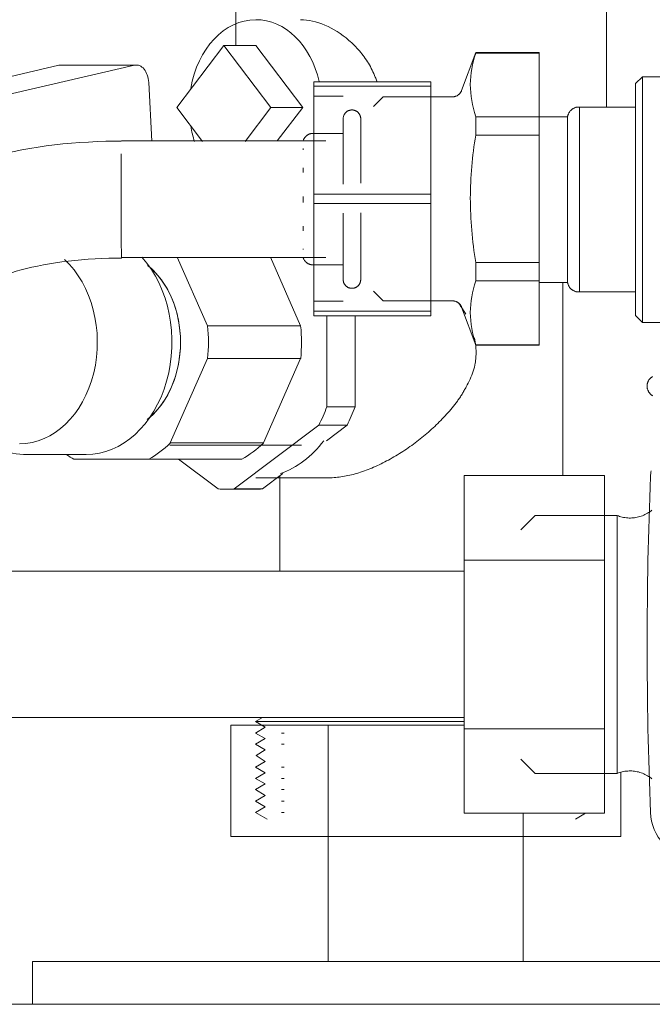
# Model space of a CAD drawing. Header units: millimetres. Extents: x -20716 to -17420, y -600 to 2500.
# Tile 6 of 14: x -20311 to -20246, y 1900 to 2001. Entities that reach past the tile are written whole.
import ezdxf

# ---------------------------------------------------------------- set-up
doc = ezdxf.new("R2010")
doc.units = ezdxf.units.MM
doc.layers.add('M-EQPM', color=50, linetype='Continuous', lineweight=18)

# ---------------------------------------------------------------- blocks, each defined once
blk = doc.blocks.new('HC_Heat Pump_GM_Saunier Duval_GeniaSet TEK_IS_kit complet_2C - HA 10-7_2 STB-985960-Coupe vue face')
at = {"layer": 'M-EQPM'}
for p, q in [((-20288.75, 2007), (-20288.75, 1998.42)), ((-20250.75, 1992.03), (-20250.75, 2007)), ((-20289.98, 1998.36), (-20294.8, 1992)), ((-20285.16, 1992), (-20289.98, 1998.36)), ((-20286.72, 1998.36), (-20289.98, 1998.36)), ((-20286.72, 1998.36), (-20281.9, 1992)), ((-20264.16, 1997.62), (-20265.61, 1993.74)), ((-20257.66, 1997.62), (-20264.16, 1997.62)), ((-20264.16, 1997.62), (-20264.16, 1997.58)), ((-20264.16, 1997.58), (-20257.66, 1997.58)), ((-20257.66, 1997.62), (-20257.66, 1997.58)), ((-20257.66, 1997.58), (-20257.66, 1991.05)), ((-20322.48, 1992.71), (-20306.92, 1996.33)), ((-20299.14, 1996.33), (-20314.7, 1992.71)), ((-20298.95, 1996.35), (-20306.73, 1996.35)), ((-20247.08, 1995.15), (-20247.78, 1994.45)), ((-20229.82, 1995.15), (-20247.08, 1995.15)), ((-20247.08, 1969.95), (-20247.08, 1995.15)), ((-20297.36, 1988.55), (-20297.7, 1994.57)), ((-20280.76, 1994.18), (-20280.76, 1994.63)), ((-20280.76, 1994.63), (-20268.76, 1994.63)), ((-20280.76, 1983.1), (-20280.76, 1994.18)), ((-20268.76, 1994.18), (-20280.76, 1994.18)), ((-20268.76, 1994.63), (-20268.76, 1994.18)), ((-20268.76, 1994.18), (-20268.76, 1983.1)), ((-20247.78, 1970.65), (-20247.78, 1994.45)), ((-20277.76, 1993.15), (-20280.76, 1993.15)), ((-20273.65, 1993.09), (-20274.66, 1992.08)), ((-20266.55, 1993.09), (-20273.65, 1993.09)), ((-20294.8, 1992), (-20292.17, 1988.52)), ((-20287.79, 1988.52), (-20285.16, 1992)), ((-20281.9, 1992), (-20285.16, 1992)), ((-20281.9, 1992), (-20284.51, 1988.56)), ((-20247.78, 1992.03), (-20253.54, 1992.03)), ((-20253.54, 1973.07), (-20253.54, 1992.03)), ((-20264.16, 1991.05), (-20264.16, 1989.16)), ((-20257.66, 1991.05), (-20264.16, 1991.05)), ((-20257.66, 1991.05), (-20257.66, 1989.16)), ((-20254.75, 1991.05), (-20257.66, 1991.05)), ((-20254.75, 1974.05), (-20254.75, 1991.05)), ((-20277.76, 1989.34), (-20280.83, 1989.34)), ((-20264.16, 1989.16), (-20257.66, 1989.16)), ((-20257.66, 1989.16), (-20257.66, 1976.08)), ((-20279.54, 1988.59), (-20300.49, 1988.59)), ((-20281.87, 1987.65), (-20281.87, 1987.78)), ((-20281.87, 1985.32), (-20281.87, 1985.82)), ((-20281.87, 1982.59), (-20281.87, 1982.88)), ((-20280.76, 1982.16), (-20280.76, 1983.1)), ((-20280.76, 1983.1), (-20268.76, 1983.1)), ((-20268.76, 1983.1), (-20268.76, 1982.16)), ((-20281.87, 1982.26), (-20281.87, 1982.59)), ((-20280.76, 1971.09), (-20280.76, 1982.16)), ((-20268.76, 1982.16), (-20280.76, 1982.16)), ((-20268.76, 1982.16), (-20268.76, 1971.09)), ((-20281.87, 1979.34), (-20281.87, 1979.83)), ((-20300.51, 1976.59), (-20279.54, 1976.59)), ((-20291.66, 1969.6), (-20294.77, 1976.63)), ((-20285.22, 1976.63), (-20282.12, 1969.6)), ((-20281.87, 1977.41), (-20281.87, 1977.51)), ((-20280.83, 1975.85), (-20277.76, 1975.85)), ((-20264.16, 1976.08), (-20264.16, 1974.2)), ((-20257.66, 1976.08), (-20264.16, 1976.08)), ((-20257.66, 1976.08), (-20257.66, 1974.2)), ((-20264.16, 1974.2), (-20257.66, 1974.2)), ((-20257.66, 1974.2), (-20257.66, 1967.66)), ((-20257.66, 1974.05), (-20254.75, 1974.05)), ((-20255.25, 1954.23), (-20255.25, 1974.05)), ((-20274.66, 1973.16), (-20273.65, 1972.16)), ((-20253.54, 1973.07), (-20247.78, 1973.07)), ((-20280.76, 1972.12), (-20277.76, 1972.12)), ((-20273.65, 1972.16), (-20266.55, 1972.16)), ((-20280.76, 1970.63), (-20280.76, 1971.09)), ((-20280.76, 1971.09), (-20268.76, 1971.09)), ((-20268.76, 1970.63), (-20280.76, 1970.63)), ((-20279.43, 1961.29), (-20279.43, 1970.63)), ((-20276.53, 1970.63), (-20276.53, 1961.29)), ((-20268.76, 1971.09), (-20268.76, 1970.63)), ((-20265.61, 1971.5), (-20264.16, 1967.62)), ((-20247.78, 1970.65), (-20247.08, 1969.95)), ((-20282.12, 1969.6), (-20291.66, 1969.6)), ((-20247.08, 1969.95), (-20229.82, 1969.95)), ((-20257.66, 1967.66), (-20264.16, 1967.66)), ((-20264.16, 1967.66), (-20264.16, 1967.62)), ((-20264.16, 1967.62), (-20257.66, 1967.62)), ((-20257.66, 1967.66), (-20257.66, 1967.62)), ((-20295.49, 1957.58), (-20291.66, 1966.24)), ((-20282.12, 1966.24), (-20291.66, 1966.24)), ((-20282.12, 1966.24), (-20285.94, 1957.58)), ((-20276.53, 1961.29), (-20279.43, 1961.29)), ((-20288.92, 1952.87), (-20280.26, 1959.41)), ((-20277.36, 1959.41), (-20280.26, 1959.41)), ((-20277.36, 1959.41), (-20279.48, 1957.81)), ((-20285.94, 1957.58), (-20295.49, 1957.58)), ((-20310.35, 1956.39), (-20304.12, 1956.39)), ((-20295.54, 1957.34), (-20282.03, 1957.34)), ((-20305.36, 1955.92), (-20297.68, 1955.92)), ((-20288.14, 1955.92), (-20297.68, 1955.92)), ((-20294.63, 1955.92), (-20290.59, 1952.87)), ((-20283.93, 1954.45), (-20286.03, 1952.87)), ((-20286.72, 1954), (-20279.21, 1954)), ((-20284.25, 1954.21), (-20284.25, 1944.43)), ((-20265.34, 1945.57), (-20265.34, 1954.23)), ((-20250.96, 1954.23), (-20265.34, 1954.23)), ((-20250.96, 1954.23), (-20250.96, 1945.57)), ((-20289.76, 1952.83), (-20286.86, 1952.83)), ((-20286.03, 1952.87), (-20288.92, 1952.87)), ((-20258.06, 1950.14), (-20259.54, 1948.66)), ((-20249.67, 1950.14), (-20258.06, 1950.14)), ((-20249.67, 1936.91), (-20249.67, 1950.14)), ((-20265.34, 1928.25), (-20265.34, 1945.57)), ((-20265.34, 1945.57), (-20250.96, 1945.57)), ((-20250.96, 1945.57), (-20250.96, 1928.25)), ((-20265.34, 1944.43), (-20339.84, 1944.43)), ((-20249.67, 1923.68), (-20249.67, 1936.91)), ((-20339.84, 1929.41), (-20265.34, 1929.41)), ((-20286.04, 1929.41), (-20286.75, 1929)), ((-20289.29, 1928.65), (-20279.29, 1928.65)), ((-20289.29, 1917.21), (-20289.29, 1928.65)), ((-20286.75, 1929), (-20285.74, 1928.42)), ((-20265.31, 1929), (-20286.75, 1929)), ((-20285.74, 1928.42), (-20286.75, 1927.83)), ((-20279.29, 1928.65), (-20265.34, 1928.65)), ((-20279.29, 1917.21), (-20279.29, 1928.65)), ((-20265.34, 1919.59), (-20265.34, 1928.25)), ((-20265.34, 1928.25), (-20250.96, 1928.25)), ((-20250.96, 1928.25), (-20250.96, 1919.59)), ((-20286.75, 1927.83), (-20285.74, 1927.25)), ((-20285.74, 1927.25), (-20286.75, 1926.67)), ((-20283.8, 1927.83), (-20284.09, 1927.83)), ((-20286.75, 1926.67), (-20285.74, 1926.09)), ((-20285.74, 1926.09), (-20286.68, 1925.51)), ((-20283.8, 1926.67), (-20284.09, 1926.67)), ((-20286.68, 1925.51), (-20285.74, 1924.92)), ((-20259.54, 1925.16), (-20258.06, 1923.68)), ((-20285.74, 1924.92), (-20286.75, 1924.34)), ((-20286.75, 1924.34), (-20285.74, 1923.76)), ((-20283.8, 1924.34), (-20284.09, 1924.34)), ((-20285.74, 1923.76), (-20286.75, 1923.18)), ((-20286.75, 1923.18), (-20285.74, 1922.6)), ((-20283.8, 1923.18), (-20284.09, 1923.18)), ((-20258.06, 1923.68), (-20249.67, 1923.68)), ((-20249.29, 1917.21), (-20249.29, 1923.79)), ((-20285.74, 1922.6), (-20286.75, 1922.02)), ((-20286.75, 1922.02), (-20285.74, 1921.43)), ((-20285.74, 1921.43), (-20286.75, 1920.85)), ((-20283.8, 1922.02), (-20284.09, 1922.02)), ((-20286.75, 1920.85), (-20285.74, 1920.27)), ((-20285.74, 1920.27), (-20286.75, 1919.69)), ((-20283.8, 1920.85), (-20284.09, 1920.85)), ((-20286.75, 1919.69), (-20285.56, 1919)), ((-20283.8, 1919.69), (-20284.09, 1919.69)), ((-20265.34, 1919.59), (-20250.96, 1919.59)), ((-20259.29, 1917.21), (-20259.29, 1919.59)), ((-20253.94, 1919), (-20252.92, 1919.59)), ((-20279.29, 1917.21), (-20289.29, 1917.21)), ((-20279.29, 1917.21), (-20279.29, 1904.39)), ((-20259.29, 1917.21), (-20279.29, 1917.21)), ((-20259.29, 1904.39), (-20259.29, 1917.21)), ((-20249.29, 1917.21), (-20259.29, 1917.21)), ((-20309.6, 1904.39), (-20309.6, 1900)), ((-20269.29, 1904.39), (-20309.6, 1904.39)), ((-20228.98, 1904.39), (-20269.29, 1904.39)), ((-20610.94, 1900), (-20019.94, 1900))]:
    blk.add_line(p, q, dxfattribs=at)
at = {"layer": 'M-EQPM', "flags": 128}
for points in [[(-20266.55, 1993.09), (-20266.51, 1993.09), (-20266.47, 1993.09), (-20266.43, 1993.1), (-20266.39, 1993.1), (-20266.35, 1993.11), (-20266.31, 1993.12), (-20266.27, 1993.13), (-20266.23, 1993.14), (-20266.2, 1993.15), (-20266.16, 1993.17), (-20266.12, 1993.19), (-20266.08, 1993.2), (-20266.05, 1993.22), (-20266.02, 1993.24), (-20265.98, 1993.27), (-20265.95, 1993.29), (-20265.92, 1993.31), (-20265.89, 1993.34), (-20265.86, 1993.37), (-20265.83, 1993.39), (-20265.8, 1993.42), (-20265.77, 1993.45), (-20265.75, 1993.49), (-20265.73, 1993.52), (-20265.7, 1993.55), (-20265.68, 1993.59), (-20265.66, 1993.62), (-20265.64, 1993.66), (-20265.63, 1993.69), (-20265.61, 1993.73), (-20265.61, 1993.74)], [(-20277.76, 1990.84), (-20277.76, 1990.88), (-20277.76, 1990.91), (-20277.75, 1990.95), (-20277.75, 1990.98), (-20277.74, 1991.02), (-20277.73, 1991.06), (-20277.72, 1991.09), (-20277.71, 1991.12), (-20277.7, 1991.16), (-20277.69, 1991.19), (-20277.67, 1991.22), (-20277.66, 1991.26), (-20277.64, 1991.29), (-20277.62, 1991.32), (-20277.6, 1991.35), (-20277.58, 1991.38), (-20277.56, 1991.41), (-20277.54, 1991.43), (-20277.51, 1991.46), (-20277.49, 1991.49), (-20277.46, 1991.51), (-20277.43, 1991.54), (-20277.4, 1991.56), (-20277.38, 1991.58), (-20277.35, 1991.6), (-20277.31, 1991.62), (-20277.28, 1991.64), (-20277.25, 1991.65), (-20277.22, 1991.67), (-20277.19, 1991.68), (-20277.15, 1991.69), (-20277.12, 1991.7), (-20277.08, 1991.71), (-20277.05, 1991.72), (-20277.01, 1991.73), (-20276.98, 1991.73), (-20276.94, 1991.74), (-20276.91, 1991.74), (-20276.87, 1991.74), (-20276.83, 1991.74), (-20276.8, 1991.74), (-20276.76, 1991.74), (-20276.73, 1991.73), (-20276.69, 1991.73), (-20276.65, 1991.72), (-20276.62, 1991.71), (-20276.59, 1991.7), (-20276.55, 1991.69), (-20276.52, 1991.67), (-20276.48, 1991.66), (-20276.45, 1991.64), (-20276.42, 1991.63), (-20276.39, 1991.61), (-20276.36, 1991.59), (-20276.33, 1991.57), (-20276.3, 1991.55), (-20276.27, 1991.52), (-20276.25, 1991.5), (-20276.22, 1991.48), (-20276.2, 1991.45), (-20276.17, 1991.42), (-20276.15, 1991.39), (-20276.13, 1991.37), (-20276.11, 1991.34), (-20276.09, 1991.31), (-20276.07, 1991.27), (-20276.05, 1991.24), (-20276.04, 1991.21), (-20276.02, 1991.18), (-20276.01, 1991.14), (-20276, 1991.11), (-20275.99, 1991.07), (-20275.98, 1991.04), (-20275.97, 1991), (-20275.97, 1990.97), (-20275.96, 1990.93), (-20275.96, 1990.9), (-20275.96, 1990.86), (-20275.96, 1990.84)], [(-20254.75, 1991.05), (-20254.74, 1991.1), (-20254.73, 1991.14), (-20254.72, 1991.19), (-20254.7, 1991.23), (-20254.69, 1991.28), (-20254.67, 1991.32), (-20254.65, 1991.36), (-20254.63, 1991.4), (-20254.61, 1991.44), (-20254.59, 1991.48), (-20254.56, 1991.52), (-20254.54, 1991.56), (-20254.51, 1991.6), (-20254.48, 1991.63), (-20254.45, 1991.67), (-20254.42, 1991.7), (-20254.38, 1991.73), (-20254.35, 1991.76), (-20254.31, 1991.79), (-20254.28, 1991.82), (-20254.24, 1991.84), (-20254.2, 1991.87), (-20254.16, 1991.89), (-20254.12, 1991.91), (-20254.08, 1991.93), (-20254.04, 1991.95), (-20253.99, 1991.97), (-20253.95, 1991.98), (-20253.91, 1991.99), (-20253.86, 1992.01), (-20253.82, 1992.01), (-20253.77, 1992.02), (-20253.72, 1992.03), (-20253.68, 1992.03), (-20253.63, 1992.03), (-20253.59, 1992.03), (-20253.54, 1992.03), (-20253.54, 1992.03)], [(-20277.76, 1990.16), (-20277.76, 1990.28), (-20277.76, 1990.39), (-20277.76, 1990.5), (-20277.76, 1990.58), (-20277.76, 1990.66), (-20277.76, 1990.72), (-20277.76, 1990.77), (-20277.76, 1990.81), (-20277.76, 1990.83), (-20277.76, 1990.84), (-20277.76, 1990.84)], [(-20277.76, 1990.84), (-20277.76, 1990.83), (-20277.76, 1990.82), (-20277.76, 1990.78), (-20277.76, 1990.74), (-20277.76, 1990.68), (-20277.76, 1990.61), (-20277.76, 1990.52), (-20277.76, 1990.42), (-20277.76, 1990.31), (-20277.76, 1990.19), (-20277.76, 1990.06), (-20277.76, 1989.91), (-20277.76, 1989.75), (-20277.76, 1989.58), (-20277.76, 1989.4), (-20277.76, 1989.21), (-20277.76, 1989.01), (-20277.76, 1988.79), (-20277.76, 1988.57), (-20277.76, 1988.34), (-20277.76, 1988.1), (-20277.76, 1987.85), (-20277.76, 1987.59), (-20277.76, 1987.32), (-20277.76, 1987.05), (-20277.76, 1986.77), (-20277.76, 1986.48), (-20277.76, 1986.19), (-20277.76, 1985.89), (-20277.76, 1985.58), (-20277.76, 1985.27), (-20277.76, 1984.96), (-20277.76, 1984.64), (-20277.76, 1984.32), (-20277.76, 1984.14)], [(-20275.96, 1984.23), (-20275.96, 1984.55), (-20275.96, 1984.87), (-20275.96, 1985.19), (-20275.96, 1985.5), (-20275.96, 1985.81), (-20275.96, 1986.11), (-20275.96, 1986.4), (-20275.96, 1986.69), (-20275.96, 1986.97), (-20275.96, 1987.25), (-20275.96, 1987.52), (-20275.96, 1987.78), (-20275.96, 1988.03), (-20275.96, 1988.28), (-20275.96, 1988.51), (-20275.96, 1988.74), (-20275.96, 1988.95), (-20275.96, 1989.16), (-20275.96, 1989.35), (-20275.96, 1989.53), (-20275.96, 1989.71), (-20275.96, 1989.87), (-20275.96, 1990.02), (-20275.96, 1990.16), (-20275.96, 1990.28), (-20275.96, 1990.39), (-20275.96, 1990.5), (-20275.96, 1990.58), (-20275.96, 1990.66), (-20275.96, 1990.72), (-20275.96, 1990.77), (-20275.96, 1990.81), (-20275.96, 1990.83), (-20275.96, 1990.84), (-20275.96, 1990.84)], [(-20275.96, 1990.83), (-20275.96, 1990.82), (-20275.96, 1990.78), (-20275.96, 1990.74), (-20275.96, 1990.68), (-20275.96, 1990.61), (-20275.96, 1990.52), (-20275.96, 1990.42), (-20275.96, 1990.31), (-20275.96, 1990.19)], [(-20281.87, 1988.58), (-20281.85, 1988.62), (-20281.84, 1988.66), (-20281.82, 1988.7), (-20281.8, 1988.74), (-20281.78, 1988.78), (-20281.76, 1988.82), (-20281.73, 1988.86), (-20281.71, 1988.89), (-20281.68, 1988.93), (-20281.66, 1988.96), (-20281.63, 1988.99), (-20281.6, 1989.02), (-20281.57, 1989.05), (-20281.53, 1989.08), (-20281.5, 1989.11), (-20281.46, 1989.14), (-20281.43, 1989.16), (-20281.39, 1989.19), (-20281.35, 1989.21), (-20281.32, 1989.23), (-20281.28, 1989.25), (-20281.24, 1989.26), (-20281.2, 1989.28), (-20281.15, 1989.29), (-20281.11, 1989.3), (-20281.07, 1989.32), (-20281.03, 1989.32), (-20280.98, 1989.33), (-20280.94, 1989.34), (-20280.9, 1989.34), (-20280.85, 1989.34), (-20280.83, 1989.34)], [(-20315.36, 1986.5), (-20314.62, 1986.73), (-20313.86, 1986.94), (-20313.09, 1987.13), (-20312.3, 1987.32), (-20311.5, 1987.49), (-20310.69, 1987.65), (-20309.87, 1987.79), (-20309.04, 1987.93), (-20308.2, 1988.05), (-20307.35, 1988.15), (-20306.49, 1988.25), (-20305.62, 1988.33), (-20304.75, 1988.4), (-20303.87, 1988.45), (-20302.99, 1988.5), (-20302.11, 1988.53), (-20301.22, 1988.54), (-20300.51, 1988.55)], [(-20277.76, 1981.14), (-20277.76, 1980.96), (-20277.76, 1980.63), (-20277.76, 1980.31), (-20277.76, 1980), (-20277.76, 1979.69), (-20277.76, 1979.38), (-20277.76, 1979.08), (-20277.76, 1978.79), (-20277.76, 1978.5), (-20277.76, 1978.21), (-20277.76, 1977.94), (-20277.76, 1977.67), (-20277.76, 1977.41), (-20277.76, 1977.16), (-20277.76, 1976.91), (-20277.76, 1976.68), (-20277.76, 1976.45), (-20277.76, 1976.24), (-20277.76, 1976.03), (-20277.76, 1975.84), (-20277.76, 1975.65), (-20277.76, 1975.48), (-20277.76, 1975.32), (-20277.76, 1975.17), (-20277.76, 1975.03), (-20277.76, 1974.91), (-20277.76, 1974.79), (-20277.76, 1974.69), (-20277.76, 1974.6), (-20277.76, 1974.53), (-20277.76, 1974.47), (-20277.76, 1974.42), (-20277.76, 1974.38), (-20277.76, 1974.36), (-20277.76, 1974.35), (-20277.76, 1974.35)], [(-20275.96, 1974.35), (-20275.96, 1974.35), (-20275.96, 1974.37), (-20275.96, 1974.41), (-20275.96, 1974.45), (-20275.96, 1974.51), (-20275.96, 1974.58), (-20275.96, 1974.67), (-20275.96, 1974.76), (-20275.96, 1974.87), (-20275.96, 1975), (-20275.96, 1975.13), (-20275.96, 1975.28), (-20275.96, 1975.44), (-20275.96, 1975.61), (-20275.96, 1975.79), (-20275.96, 1975.98), (-20275.96, 1976.18), (-20275.96, 1976.39), (-20275.96, 1976.62), (-20275.96, 1976.85), (-20275.96, 1977.09), (-20275.96, 1977.34), (-20275.96, 1977.6), (-20275.96, 1977.86), (-20275.96, 1978.14), (-20275.96, 1978.42), (-20275.96, 1978.71), (-20275.96, 1979), (-20275.96, 1979.3), (-20275.96, 1979.61), (-20275.96, 1979.91), (-20275.96, 1980.23), (-20275.96, 1980.55), (-20275.96, 1980.87), (-20275.96, 1981.19)], [(-20280.83, 1975.85), (-20280.87, 1975.85), (-20280.92, 1975.85), (-20280.96, 1975.85), (-20281, 1975.86), (-20281.04, 1975.87), (-20281.09, 1975.88), (-20281.13, 1975.89), (-20281.17, 1975.9), (-20281.21, 1975.91), (-20281.25, 1975.93), (-20281.29, 1975.95), (-20281.33, 1975.97), (-20281.37, 1975.99), (-20281.41, 1976.01), (-20281.44, 1976.04), (-20281.48, 1976.06), (-20281.51, 1976.09), (-20281.55, 1976.12), (-20281.58, 1976.14), (-20281.61, 1976.18), (-20281.64, 1976.21), (-20281.67, 1976.24), (-20281.69, 1976.27), (-20281.72, 1976.31), (-20281.74, 1976.35), (-20281.77, 1976.38), (-20281.79, 1976.42), (-20281.81, 1976.46), (-20281.83, 1976.5), (-20281.84, 1976.54), (-20281.86, 1976.58), (-20281.87, 1976.6)], [(-20311.77, 1975.05), (-20311.28, 1975.2), (-20310.77, 1975.34), (-20310.23, 1975.48), (-20309.68, 1975.61), (-20309.1, 1975.73), (-20308.5, 1975.85), (-20307.88, 1975.96), (-20307.25, 1976.06), (-20306.6, 1976.15), (-20305.94, 1976.24), (-20305.27, 1976.31), (-20304.59, 1976.37), (-20303.9, 1976.43), (-20303.2, 1976.47), (-20302.49, 1976.51), (-20301.78, 1976.53), (-20301.07, 1976.55), (-20300.5, 1976.55)], [(-20277.76, 1974.35), (-20277.76, 1974.37), (-20277.76, 1974.41), (-20277.76, 1974.45), (-20277.76, 1974.51), (-20277.76, 1974.58), (-20277.76, 1974.67), (-20277.76, 1974.76), (-20277.76, 1974.87)], [(-20275.96, 1974.91), (-20275.96, 1974.79), (-20275.96, 1974.69), (-20275.96, 1974.6), (-20275.96, 1974.53), (-20275.96, 1974.47), (-20275.96, 1974.42), (-20275.96, 1974.38), (-20275.96, 1974.36), (-20275.96, 1974.35), (-20275.96, 1974.35)], [(-20275.96, 1974.35), (-20275.96, 1974.31), (-20275.96, 1974.27), (-20275.97, 1974.24), (-20275.97, 1974.2), (-20275.98, 1974.17), (-20275.99, 1974.13), (-20275.99, 1974.1), (-20276.01, 1974.06), (-20276.02, 1974.03), (-20276.03, 1974), (-20276.05, 1973.96), (-20276.06, 1973.93), (-20276.08, 1973.9), (-20276.1, 1973.87), (-20276.12, 1973.84), (-20276.14, 1973.81), (-20276.16, 1973.78), (-20276.18, 1973.75), (-20276.21, 1973.73), (-20276.23, 1973.7), (-20276.26, 1973.68), (-20276.29, 1973.65), (-20276.31, 1973.63), (-20276.34, 1973.61), (-20276.37, 1973.59), (-20276.4, 1973.57), (-20276.44, 1973.55), (-20276.47, 1973.54), (-20276.5, 1973.52), (-20276.53, 1973.51), (-20276.57, 1973.49), (-20276.6, 1973.48), (-20276.64, 1973.47), (-20276.67, 1973.47), (-20276.71, 1973.46), (-20276.74, 1973.45), (-20276.78, 1973.45), (-20276.81, 1973.45), (-20276.85, 1973.45), (-20276.89, 1973.45), (-20276.92, 1973.45), (-20276.96, 1973.45), (-20276.99, 1973.46), (-20277.03, 1973.46), (-20277.06, 1973.47), (-20277.1, 1973.48), (-20277.13, 1973.49), (-20277.17, 1973.5), (-20277.2, 1973.51), (-20277.23, 1973.53), (-20277.27, 1973.54), (-20277.3, 1973.56), (-20277.33, 1973.58), (-20277.36, 1973.6), (-20277.39, 1973.62), (-20277.42, 1973.64), (-20277.45, 1973.66), (-20277.47, 1973.69), (-20277.5, 1973.71), (-20277.52, 1973.74), (-20277.55, 1973.77), (-20277.57, 1973.79), (-20277.59, 1973.82), (-20277.61, 1973.85), (-20277.63, 1973.88), (-20277.65, 1973.91), (-20277.67, 1973.95), (-20277.68, 1973.98), (-20277.69, 1974.01), (-20277.71, 1974.04), (-20277.72, 1974.08), (-20277.73, 1974.11), (-20277.74, 1974.15), (-20277.74, 1974.18), (-20277.75, 1974.22), (-20277.75, 1974.25), (-20277.76, 1974.29), (-20277.76, 1974.33), (-20277.76, 1974.35)], [(-20253.54, 1973.07), (-20253.58, 1973.07), (-20253.63, 1973.07), (-20253.68, 1973.07), (-20253.72, 1973.08), (-20253.77, 1973.08), (-20253.81, 1973.09), (-20253.86, 1973.1), (-20253.9, 1973.11), (-20253.95, 1973.12), (-20253.99, 1973.14), (-20254.03, 1973.15), (-20254.08, 1973.17), (-20254.12, 1973.19), (-20254.16, 1973.21), (-20254.2, 1973.24), (-20254.24, 1973.26), (-20254.28, 1973.29), (-20254.31, 1973.31), (-20254.35, 1973.34), (-20254.38, 1973.37), (-20254.42, 1973.4), (-20254.45, 1973.44), (-20254.48, 1973.47), (-20254.51, 1973.51), (-20254.54, 1973.54), (-20254.56, 1973.58), (-20254.59, 1973.62), (-20254.61, 1973.66), (-20254.63, 1973.7), (-20254.65, 1973.74), (-20254.67, 1973.78), (-20254.69, 1973.83), (-20254.7, 1973.87), (-20254.72, 1973.91), (-20254.73, 1973.96), (-20254.74, 1974), (-20254.74, 1974.05), (-20254.75, 1974.05)], [(-20265.61, 1971.5), (-20265.62, 1971.54), (-20265.64, 1971.58), (-20265.66, 1971.61), (-20265.68, 1971.65), (-20265.7, 1971.68), (-20265.72, 1971.72), (-20265.74, 1971.75), (-20265.77, 1971.78), (-20265.79, 1971.81), (-20265.82, 1971.84), (-20265.85, 1971.87), (-20265.88, 1971.9), (-20265.91, 1971.92), (-20265.94, 1971.95), (-20265.97, 1971.97), (-20266, 1972), (-20266.04, 1972.02), (-20266.07, 1972.04), (-20266.11, 1972.05), (-20266.15, 1972.07), (-20266.18, 1972.09), (-20266.22, 1972.1), (-20266.26, 1972.11), (-20266.3, 1972.12), (-20266.34, 1972.13), (-20266.38, 1972.14), (-20266.42, 1972.15), (-20266.46, 1972.15), (-20266.5, 1972.16), (-20266.54, 1972.16), (-20266.55, 1972.16)], [(-20246.02, 1962.42), (-20246.06, 1962.45), (-20246.1, 1962.47), (-20246.14, 1962.5), (-20246.17, 1962.53), (-20246.21, 1962.56), (-20246.24, 1962.59), (-20246.27, 1962.62), (-20246.3, 1962.65), (-20246.33, 1962.69), (-20246.36, 1962.72), (-20246.39, 1962.76), (-20246.41, 1962.8), (-20246.44, 1962.84), (-20246.46, 1962.88), (-20246.48, 1962.92), (-20246.5, 1962.96), (-20246.52, 1963), (-20246.53, 1963.04), (-20246.55, 1963.09), (-20246.56, 1963.13), (-20246.57, 1963.18), (-20246.58, 1963.22), (-20246.58, 1963.27), (-20246.59, 1963.31), (-20246.59, 1963.36), (-20246.59, 1963.4), (-20246.59, 1963.45), (-20246.59, 1963.49), (-20246.59, 1963.54), (-20246.58, 1963.58), (-20246.57, 1963.63), (-20246.56, 1963.67), (-20246.55, 1963.72), (-20246.54, 1963.76), (-20246.52, 1963.8), (-20246.51, 1963.85), (-20246.49, 1963.89), (-20246.47, 1963.93), (-20246.45, 1963.97), (-20246.42, 1964.01), (-20246.4, 1964.05), (-20246.37, 1964.09), (-20246.34, 1964.12), (-20246.32, 1964.16), (-20246.28, 1964.19), (-20246.25, 1964.22), (-20246.22, 1964.25), (-20246.19, 1964.28), (-20246.15, 1964.31), (-20246.11, 1964.34), (-20246.08, 1964.37), (-20246.04, 1964.39)], [(-20314.13, 1957.45), (-20313.79, 1957.26), (-20313.45, 1957.09), (-20313.1, 1956.94), (-20312.75, 1956.81), (-20312.39, 1956.69), (-20312.03, 1956.59), (-20311.66, 1956.52), (-20311.29, 1956.46), (-20310.92, 1956.42), (-20310.55, 1956.4), (-20310.35, 1956.39)], [(-20249.67, 1950.14), (-20249.54, 1950.09), (-20249.41, 1950.04), (-20249.27, 1950), (-20249.14, 1949.97), (-20249, 1949.94), (-20248.86, 1949.92), (-20248.72, 1949.9), (-20248.58, 1949.89), (-20248.44, 1949.88), (-20248.3, 1949.88), (-20248.16, 1949.89), (-20248.02, 1949.9), (-20247.88, 1949.91), (-20247.74, 1949.93), (-20247.6, 1949.96), (-20247.47, 1949.99), (-20247.33, 1950.03), (-20247.2, 1950.07), (-20247.06, 1950.12), (-20246.93, 1950.18), (-20246.81, 1950.24), (-20246.68, 1950.3), (-20246.56, 1950.37), (-20246.44, 1950.44), (-20246.32, 1950.52), (-20246.21, 1950.6), (-20246.1, 1950.69), (-20246.1, 1950.69)], [(-20246.1, 1923.13), (-20246.21, 1923.22), (-20246.32, 1923.3), (-20246.44, 1923.38), (-20246.56, 1923.45), (-20246.68, 1923.52), (-20246.81, 1923.58), (-20246.93, 1923.64), (-20247.06, 1923.7), (-20247.2, 1923.75), (-20247.33, 1923.79), (-20247.46, 1923.83), (-20247.6, 1923.86), (-20247.74, 1923.89), (-20247.88, 1923.91), (-20248.02, 1923.92), (-20248.16, 1923.94), (-20248.3, 1923.94), (-20248.44, 1923.94), (-20248.58, 1923.93), (-20248.72, 1923.92), (-20248.86, 1923.9), (-20249, 1923.88), (-20249.14, 1923.85), (-20249.27, 1923.82), (-20249.41, 1923.78), (-20249.54, 1923.73), (-20249.67, 1923.68), (-20249.67, 1923.68)]]:
    blk.add_lwpolyline(points, dxfattribs=at)
at = {"layer": 'M-EQPM'}
for centre, radius, start, end in [((-20241.25, 1953.94), 5, 170.9272, 177.7086), ((-19815.09, 1936.88), 431.5, 177.7086, 182.2864), ((-20241.25, 1919.87), 5, 182.2864, 263.3624)]:
    blk.add_arc(centre, radius, start, end, dxfattribs=at)
for centre, major_axis, ratio, start_param, end_param in [((-20286.72, 1992), (0, 9), 0.75759, 0, 1.354401), ((-20286.72, 1992), (0, 9), 0.75759, 5.010786, 6.283185), ((-20306.73, 1994.4), (0, 1.95), 0.643887, 6.198872, 6.432075), ((-20298.95, 1994.4), (0, 1.95), 0.643887, 4.799655, 6.432075), ((-20286.72, 1992), (0, 9), 0.75759, 1.787192, 1.970827), ((-20300.5, 1982.55), (0, 6), 0.001377, 0.670289, 0.928988), ((-20300.5, 1982.55), (0, 6), 0.001377, 0.93075, 1.191196), ((-20300.5, 1982.55), (0, 6), 0.001377, 1.19121, 1.454348), ((-20300.5, 1982.55), (0, 6), 0.001377, 1.45459, 3.141593), ((-20304.12, 1967.91), (0, 11.51), 0.765121, 3.141593, 5.574272), ((-20310.93, 1967.91), (0, 10.41), 0.765121, 3.141593, 5.668878), ((-20301.52, 1967.91), (0, 9.26), 0.765121, 4.712389, 5.731927), ((-20301.52, 1967.91), (0, 9.26), 0.765121, 3.718695, 5.706083), ((-20301.52, 1967.91), (0, 13), 0.765121, 4.58387, 4.84315), ((-20291.98, 1967.91), (0, 13), 0.765121, 4.58387, 4.84315), ((-20301.52, 1967.91), (0, 9.26), 0.765121, 3.683403, 4.712389), ((-20289.76, 1967.83), (0, 15), 0.765121, 4.116218, 4.261362), ((-20286.86, 1967.83), (0, 15), 0.765121, 4.116218, 4.261362), ((-20301.52, 1967.91), (0, 13), 0.765121, 3.537834, 3.79371), ((-20291.98, 1967.91), (0, 13), 0.765121, 3.537834, 3.79371), ((-20286.72, 1967), (0, 13), 0.75759, 3.403392, 3.926991), ((-20301.52, 1967.91), (0, 13), 0.765121, 2.662566, 2.745351), ((-20289.76, 1967.83), (0, 15), 0.765121, 3.069021, 3.214165), ((-20286.86, 1967.83), (0, 15), 0.765121, 3.141593, 3.214165)]:
    blk.add_ellipse(centre, major_axis=major_axis, ratio=ratio, start_param=start_param, end_param=end_param, dxfattribs=at)
for points, knots in [([(-20282.15, 2001), (-20281.32, 2000.98), (-20279.63, 2000.62), (-20277.51, 1999.28), (-20276.06, 1997.82), (-20275.28, 1996.76), (-20274.78, 1995.84), (-20274.5, 1995.21), (-20274.35, 1994.82), (-20274.3, 1994.68)], [0, 0, 0, 0, 0.1111111, 0.2222222, 0.2777778, 0.3333333, 0.3611111, 0.3888889, 0.4048537, 0.4048537, 0.4048537, 0.4048537]), ([(-20265.9, 1971.9), (-20265.82, 1971.78), (-20265.57, 1971.42), (-20265.33, 1971.04), (-20265.18, 1970.79)], [0.2125, 0.2125, 0.2125, 0.2125, 0.225, 0.25, 0.25, 0.25, 0.25]), ([(-20264.28, 1968.38), (-20264.23, 1968.09), (-20264.15, 1967.5), (-20264.12, 1966.76), (-20264.16, 1966.18), (-20264.23, 1965.62), (-20264.4, 1964.93), (-20264.73, 1964.12), (-20265.06, 1963.46), (-20265.32, 1963.02), (-20265.46, 1962.77), (-20265.57, 1962.59), (-20265.68, 1962.4), (-20265.84, 1962.16), (-20266.13, 1961.75), (-20266.57, 1961.18), (-20267.15, 1960.53), (-20267.95, 1959.68), (-20269, 1958.68), (-20270.37, 1957.58), (-20271.8, 1956.58), (-20273.05, 1955.85), (-20274.06, 1955.35), (-20275.08, 1954.89), (-20276.35, 1954.42), (-20277.83, 1954.1), (-20278.76, 1954.01), (-20279.21, 1954)], [0.325, 0.325, 0.325, 0.325, 0.35, 0.375, 0.3875, 0.4, 0.425, 0.45, 0.475, 0.4875, 0.49375, 0.5, 0.50625, 0.5125, 0.525, 0.55, 0.575, 0.6, 0.65, 0.7, 0.75, 0.8, 0.825, 0.85, 0.9, 0.95, 1, 1, 1, 1])]:
    blk.add_open_spline(points, degree=3, knots=knots, dxfattribs=at)
for points in [[(-20264.16, 1991.05), (-20264.53, 1992.16), (-20264.91, 1994.36), (-20264.53, 1996.51), (-20264.16, 1997.58)], [(-20264.16, 1976.08), (-20264.53, 1978.31), (-20264.91, 1982.71), (-20264.53, 1987.02), (-20264.16, 1989.16)], [(-20264.16, 1967.66), (-20264.53, 1968.77), (-20264.91, 1970.97), (-20264.53, 1973.13), (-20264.16, 1974.2)]]:
    blk.add_open_spline(points, degree=3, dxfattribs=at)

msp = doc.modelspace()

# ---------------------------------------------------------------- block references
at = {"layer": 'M-EQPM'}
msp.add_blockref('HC_Heat Pump_GM_Saunier Duval_GeniaSet TEK_IS_kit complet_2C - HA 10-7_2 STB-985960-Coupe vue face', (0, 0), dxfattribs=at)

doc.saveas('drawing.dxf')
